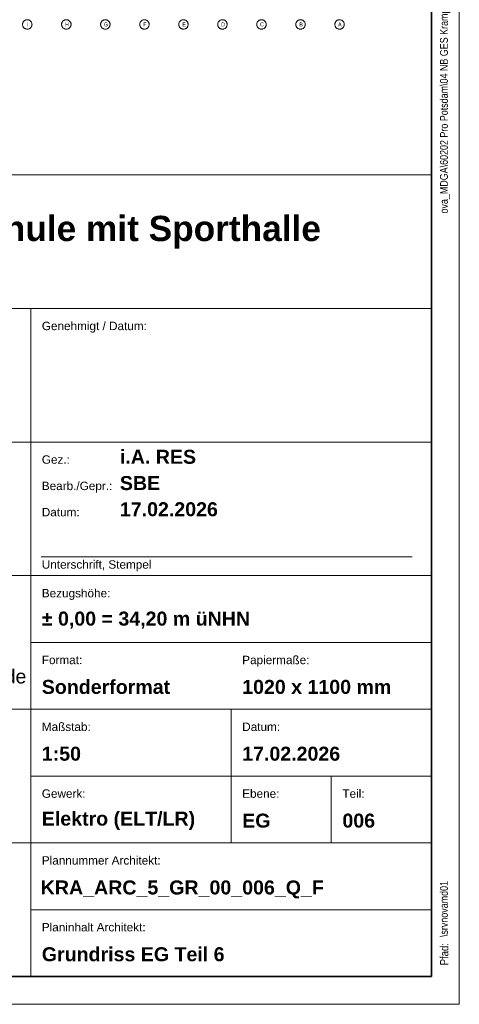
# Model space of a CAD drawing. Extents: x -720 to 300, y 62 to 1162.
# Tile 31 of 256: x 221 to 300, y 62 to 239. Entities that reach past the tile are written whole.
import ezdxf
from ezdxf.lldxf.tags import DXFTag

# ---------------------------------------------------------------- set-up
doc = ezdxf.new("R2010")
doc.units = 0
for name, color, linetype, lineweight in [('iwb_Plankopf Linie', 7, 'Continuous', 13), ('iwb_Plankopf Rahmen', 7, 'Continuous', 35), ('iwb_Plankopf Text', 7, 'Continuous', 18), ('PK_LP_Achsen', 7, 'STRICHPUNKT2', 5)]:
    doc.layers.add(name, color=color, linetype=linetype, lineweight=lineweight)
doc.layers.add('PK_LP_T06', color=7, linetype='Continuous', lineweight=9, true_color=0xb2b200)
doc.styles.add('Arial Narrow', font='ARIALN.TTF')
doc.styles.add('Plankopf', font='arial.ttf')
doc.styles.get("Standard").update_dxf_attribs({"font": 'ARIALN.TTF'})
tags = doc.linetypes.add('Punkte_Nova', pattern=[4.8, 0.4, 0.2, -4, 0.2]).pattern_tags.tags
tags[10:11] = [DXFTag(74, 4), DXFTag(75, 0), DXFTag(340, '0'), DXFTag(46, 0.0), DXFTag(50, 0.0), DXFTag(44, 0.0), DXFTag(45, 0.0)]
tags[8:9] = [DXFTag(74, 4), DXFTag(75, 0), DXFTag(340, '0'), DXFTag(46, 0.0), DXFTag(50, 0.0), DXFTag(44, 0.0), DXFTag(45, 0.0)]
tags[6:7] = [DXFTag(74, 4), DXFTag(75, 0), DXFTag(340, '0'), DXFTag(46, 0.0), DXFTag(50, 0.0), DXFTag(44, 0.0), DXFTag(45, 0.0)]
tags[4:5] = [DXFTag(74, 4), DXFTag(75, 0), DXFTag(340, '0'), DXFTag(46, 0.0), DXFTag(50, 0.0), DXFTag(44, 0.0), DXFTag(45, 0.0)]
tags = doc.linetypes.add('STRICHPUNKT2', pattern=[12.7, 6.35, -3.175, 0, -3.175]).pattern_tags.tags
tags[10:11] = [DXFTag(74, 4), DXFTag(75, 0), DXFTag(340, '0'), DXFTag(46, 0.0), DXFTag(50, 0.0), DXFTag(44, 0.0), DXFTag(45, 0.0)]
tags[8:9] = [DXFTag(74, 4), DXFTag(75, 0), DXFTag(340, '0'), DXFTag(46, 0.0), DXFTag(50, 0.0), DXFTag(44, 0.0), DXFTag(45, 0.0)]
tags[6:7] = [DXFTag(74, 4), DXFTag(75, 0), DXFTag(340, '0'), DXFTag(46, 0.0), DXFTag(50, 0.0), DXFTag(44, 0.0), DXFTag(45, 0.0)]
tags[4:5] = [DXFTag(74, 4), DXFTag(75, 0), DXFTag(340, '0'), DXFTag(46, 0.0), DXFTag(50, 0.0), DXFTag(44, 0.0), DXFTag(45, 0.0)]

# ---------------------------------------------------------------- blocks, each defined once
blk = doc.blocks.new('Blockreferenz-A06G93U78I')
at = {"layer": 'PK_LP_Achsen', "linetype": 'ByBlock', "ltscale": 0.13}
for p, q in [((221.93, 238.69), (221.95, 238.77)), ((221.95, 238.77), (221.99, 238.84)), ((221.99, 238.84), (222.03, 238.91)), ((222.03, 238.91), (222.08, 238.98)), ((222.08, 238.98), (222.14, 239.04)), ((222.14, 239.04), (222.2, 239.1)), ((222.2, 239.1), (222.27, 239.15)), ((222.27, 239.15), (222.34, 239.19)), ((222.34, 239.19), (222.41, 239.23)), ((222.41, 239.23), (222.49, 239.25)), ((222.49, 239.25), (222.57, 239.27)), ((222.57, 239.27), (222.66, 239.29)), ((222.66, 239.29), (222.74, 239.29)), ((222.74, 239.29), (222.82, 239.29)), ((222.82, 239.29), (222.9, 239.27)), ((222.9, 239.27), (222.99, 239.25)), ((222.99, 239.25), (223.06, 239.23)), ((223.06, 239.23), (223.14, 239.19)), ((223.14, 239.19), (223.21, 239.15)), ((223.21, 239.15), (223.28, 239.1)), ((223.28, 239.1), (223.34, 239.04)), ((223.34, 239.04), (223.4, 238.98)), ((223.4, 238.98), (223.45, 238.91)), ((223.45, 238.91), (223.49, 238.84)), ((223.49, 238.84), (223.52, 238.77)), ((223.52, 238.77), (223.55, 238.69)), ((228.94, 238.69), (228.97, 238.77)), ((228.97, 238.77), (229, 238.84)), ((229, 238.84), (229.04, 238.91)), ((229.04, 238.91), (229.09, 238.98)), ((229.09, 238.98), (229.15, 239.04)), ((229.15, 239.04), (229.21, 239.1)), ((229.21, 239.1), (229.28, 239.15)), ((229.28, 239.15), (229.35, 239.19)), ((229.35, 239.19), (229.43, 239.23)), ((229.43, 239.23), (229.5, 239.25)), ((229.5, 239.25), (229.59, 239.27)), ((229.59, 239.27), (229.67, 239.29)), ((229.67, 239.29), (229.75, 239.29)), ((229.75, 239.29), (229.83, 239.29)), ((229.83, 239.29), (229.92, 239.27)), ((229.92, 239.27), (230, 239.25)), ((230, 239.25), (230.08, 239.23)), ((230.08, 239.23), (230.15, 239.19)), ((230.15, 239.19), (230.22, 239.15)), ((230.22, 239.15), (230.29, 239.1)), ((230.29, 239.1), (230.35, 239.04)), ((230.35, 239.04), (230.41, 238.98)), ((230.41, 238.98), (230.46, 238.91)), ((230.46, 238.91), (230.5, 238.84)), ((230.5, 238.84), (230.54, 238.77)), ((230.54, 238.77), (230.56, 238.69)), ((235.95, 238.69), (235.98, 238.77)), ((235.98, 238.77), (236.01, 238.84)), ((236.01, 238.84), (236.06, 238.91)), ((236.06, 238.91), (236.11, 238.98)), ((236.11, 238.98), (236.16, 239.04)), ((236.16, 239.04), (236.22, 239.1)), ((236.22, 239.1), (236.29, 239.15)), ((236.29, 239.15), (236.36, 239.19)), ((236.36, 239.19), (236.44, 239.23)), ((236.44, 239.23), (236.52, 239.25)), ((236.52, 239.25), (236.6, 239.27)), ((236.6, 239.27), (236.68, 239.29)), ((236.68, 239.29), (236.76, 239.29)), ((236.76, 239.29), (236.85, 239.29)), ((236.85, 239.29), (236.93, 239.27)), ((236.93, 239.27), (237.01, 239.25)), ((237.01, 239.25), (237.09, 239.23)), ((237.09, 239.23), (237.16, 239.19)), ((237.16, 239.19), (237.24, 239.15)), ((237.24, 239.15), (237.3, 239.1)), ((237.3, 239.1), (237.36, 239.04)), ((237.36, 239.04), (237.42, 238.98)), ((237.42, 238.98), (237.47, 238.91)), ((237.47, 238.91), (237.51, 238.84)), ((237.51, 238.84), (237.55, 238.77)), ((237.55, 238.77), (237.58, 238.69)), ((242.96, 238.69), (242.99, 238.77)), ((242.99, 238.77), (243.03, 238.84)), ((243.03, 238.84), (243.07, 238.91)), ((243.07, 238.91), (243.12, 238.98)), ((243.12, 238.98), (243.17, 239.04)), ((243.17, 239.04), (243.24, 239.1)), ((243.24, 239.1), (243.3, 239.15)), ((243.3, 239.15), (243.38, 239.19)), ((243.38, 239.19), (243.45, 239.23)), ((243.45, 239.23), (243.53, 239.25)), ((243.53, 239.25), (243.61, 239.27)), ((243.61, 239.27), (243.69, 239.29)), ((243.69, 239.29), (243.78, 239.29)), ((243.78, 239.29), (243.86, 239.29)), ((243.86, 239.29), (243.94, 239.27)), ((243.94, 239.27), (244.02, 239.25)), ((244.02, 239.25), (244.1, 239.23)), ((244.1, 239.23), (244.18, 239.19)), ((244.18, 239.19), (244.25, 239.15)), ((244.25, 239.15), (244.32, 239.1)), ((244.32, 239.1), (244.38, 239.04)), ((244.38, 239.04), (244.43, 238.98)), ((244.43, 238.98), (244.48, 238.91)), ((244.48, 238.91), (244.53, 238.84)), ((244.53, 238.84), (244.56, 238.77)), ((244.56, 238.77), (244.59, 238.69)), ((249.98, 238.69), (250, 238.77)), ((250, 238.77), (250.04, 238.84)), ((250.04, 238.84), (250.08, 238.91)), ((250.08, 238.91), (250.13, 238.98)), ((250.13, 238.98), (250.19, 239.04)), ((250.19, 239.04), (250.25, 239.1)), ((250.25, 239.1), (250.32, 239.15)), ((250.32, 239.15), (250.39, 239.19)), ((250.39, 239.19), (250.46, 239.23)), ((250.46, 239.23), (250.54, 239.25)), ((250.54, 239.25), (250.62, 239.27)), ((250.62, 239.27), (250.71, 239.29)), ((250.71, 239.29), (250.79, 239.29)), ((250.79, 239.29), (250.87, 239.29)), ((250.87, 239.29), (250.95, 239.27)), ((250.95, 239.27), (251.04, 239.25)), ((251.04, 239.25), (251.11, 239.23)), ((251.11, 239.23), (251.19, 239.19)), ((251.19, 239.19), (251.26, 239.15)), ((251.26, 239.15), (251.33, 239.1)), ((251.33, 239.1), (251.39, 239.04)), ((251.39, 239.04), (251.45, 238.98)), ((251.45, 238.98), (251.5, 238.91)), ((251.5, 238.91), (251.54, 238.84)), ((251.54, 238.84), (251.57, 238.77)), ((251.57, 238.77), (251.6, 238.69)), ((256.99, 238.69), (257.02, 238.77)), ((257.02, 238.77), (257.05, 238.84)), ((257.05, 238.84), (257.09, 238.91)), ((257.09, 238.91), (257.14, 238.98)), ((257.14, 238.98), (257.2, 239.04)), ((257.2, 239.04), (257.26, 239.1)), ((257.26, 239.1), (257.33, 239.15)), ((257.33, 239.15), (257.4, 239.19)), ((257.4, 239.19), (257.48, 239.23)), ((257.48, 239.23), (257.55, 239.25)), ((257.55, 239.25), (257.64, 239.27)), ((257.64, 239.27), (257.72, 239.29)), ((257.72, 239.29), (257.8, 239.29)), ((257.8, 239.29), (257.88, 239.29)), ((257.88, 239.29), (257.97, 239.27)), ((257.97, 239.27), (258.05, 239.25)), ((258.05, 239.25), (258.13, 239.23)), ((258.13, 239.23), (258.2, 239.19)), ((258.2, 239.19), (258.27, 239.15)), ((258.27, 239.15), (258.34, 239.1)), ((258.34, 239.1), (258.4, 239.04)), ((258.4, 239.04), (258.46, 238.98)), ((258.46, 238.98), (258.51, 238.91)), ((258.51, 238.91), (258.55, 238.84)), ((258.55, 238.84), (258.59, 238.77)), ((258.59, 238.77), (258.61, 238.69)), ((264, 238.69), (264.03, 238.77)), ((264.03, 238.77), (264.06, 238.84)), ((264.06, 238.84), (264.11, 238.91)), ((264.11, 238.91), (264.16, 238.98)), ((264.16, 238.98), (264.21, 239.04)), ((264.21, 239.04), (264.27, 239.1)), ((264.27, 239.1), (264.34, 239.15)), ((264.34, 239.15), (264.41, 239.19)), ((264.41, 239.19), (264.49, 239.23)), ((264.49, 239.23), (264.57, 239.25)), ((264.57, 239.25), (264.65, 239.27)), ((264.65, 239.27), (264.73, 239.29)), ((264.73, 239.29), (264.81, 239.29)), ((264.81, 239.29), (264.9, 239.29)), ((264.9, 239.29), (264.98, 239.27)), ((264.98, 239.27), (265.06, 239.25)), ((265.06, 239.25), (265.14, 239.23)), ((265.14, 239.23), (265.21, 239.19)), ((265.21, 239.19), (265.29, 239.15)), ((265.29, 239.15), (265.35, 239.1)), ((265.35, 239.1), (265.41, 239.04)), ((265.41, 239.04), (265.47, 238.98)), ((265.47, 238.98), (265.52, 238.91)), ((265.52, 238.91), (265.56, 238.84)), ((265.56, 238.84), (265.6, 238.77)), ((265.6, 238.77), (265.63, 238.69)), ((271.01, 238.69), (271.04, 238.77)), ((271.04, 238.77), (271.08, 238.84)), ((271.08, 238.84), (271.12, 238.91)), ((271.12, 238.91), (271.17, 238.98)), ((271.17, 238.98), (271.22, 239.04)), ((271.22, 239.04), (271.29, 239.1)), ((271.29, 239.1), (271.35, 239.15)), ((271.35, 239.15), (271.43, 239.19)), ((271.43, 239.19), (271.5, 239.23)), ((271.5, 239.23), (271.58, 239.25)), ((271.58, 239.25), (271.66, 239.27)), ((271.66, 239.27), (271.74, 239.29)), ((271.74, 239.29), (271.83, 239.29)), ((271.83, 239.29), (271.91, 239.29)), ((271.91, 239.29), (271.99, 239.27)), ((271.99, 239.27), (272.07, 239.25)), ((272.07, 239.25), (272.15, 239.23)), ((272.15, 239.23), (272.23, 239.19)), ((272.23, 239.19), (272.3, 239.15)), ((272.3, 239.15), (272.37, 239.1)), ((272.37, 239.1), (272.43, 239.04)), ((272.43, 239.04), (272.48, 238.98)), ((272.48, 238.98), (272.53, 238.91)), ((272.53, 238.91), (272.58, 238.84)), ((272.58, 238.84), (272.61, 238.77)), ((272.61, 238.77), (272.64, 238.69)), ((278.03, 238.69), (278.05, 238.77)), ((278.05, 238.77), (278.09, 238.84)), ((278.09, 238.84), (278.13, 238.91)), ((278.13, 238.91), (278.18, 238.98)), ((278.18, 238.98), (278.24, 239.04)), ((278.24, 239.04), (278.3, 239.1)), ((278.3, 239.1), (278.37, 239.15)), ((278.37, 239.15), (278.44, 239.19)), ((278.44, 239.19), (278.51, 239.23)), ((278.51, 239.23), (278.59, 239.25)), ((278.59, 239.25), (278.67, 239.27)), ((278.67, 239.27), (278.76, 239.29)), ((278.76, 239.29), (278.84, 239.29)), ((278.84, 239.29), (278.92, 239.29)), ((278.92, 239.29), (279, 239.27)), ((279, 239.27), (279.09, 239.25)), ((279.09, 239.25), (279.16, 239.23)), ((279.16, 239.23), (279.24, 239.19)), ((279.24, 239.19), (279.31, 239.15)), ((279.31, 239.15), (279.38, 239.1)), ((279.38, 239.1), (279.44, 239.04)), ((279.44, 239.04), (279.5, 238.98)), ((279.5, 238.98), (279.55, 238.91)), ((279.55, 238.91), (279.59, 238.84)), ((279.59, 238.84), (279.62, 238.77)), ((279.62, 238.77), (279.65, 238.69)), ((221.89, 238.52), (221.9, 238.61)), ((221.89, 238.44), (221.89, 238.52)), ((221.89, 238.36), (221.89, 238.44)), ((221.9, 238.28), (221.89, 238.36)), ((221.9, 238.61), (221.93, 238.69)), ((221.93, 238.19), (221.9, 238.28)), ((221.95, 238.12), (221.93, 238.19)), ((221.99, 238.04), (221.95, 238.12)), ((222.03, 237.97), (221.99, 238.04)), ((222.08, 237.9), (222.03, 237.97)), ((222.14, 237.84), (222.08, 237.9)), ((222.2, 237.78), (222.14, 237.84)), ((222.27, 237.73), (222.2, 237.78)), ((222.34, 237.69), (222.27, 237.73)), ((222.41, 237.66), (222.34, 237.69)), ((222.49, 237.63), (222.41, 237.66)), ((222.57, 237.61), (222.49, 237.63)), ((222.66, 237.6), (222.57, 237.61)), ((222.74, 237.59), (222.66, 237.6)), ((222.82, 237.6), (222.74, 237.59)), ((222.9, 237.61), (222.82, 237.6)), ((222.99, 237.63), (222.9, 237.61)), ((223.06, 237.66), (222.99, 237.63)), ((223.14, 237.69), (223.06, 237.66)), ((223.21, 237.73), (223.14, 237.69)), ((223.28, 237.78), (223.21, 237.73)), ((223.34, 237.84), (223.28, 237.78)), ((223.4, 237.9), (223.34, 237.84)), ((223.45, 237.97), (223.4, 237.9)), ((223.49, 238.04), (223.45, 237.97)), ((223.52, 238.12), (223.49, 238.04)), ((223.55, 238.19), (223.52, 238.12)), ((223.55, 238.69), (223.57, 238.61)), ((223.57, 238.28), (223.55, 238.19)), ((223.57, 238.61), (223.58, 238.52)), ((223.58, 238.36), (223.57, 238.28)), ((223.58, 238.52), (223.59, 238.44)), ((223.59, 238.44), (223.58, 238.36)), ((228.9, 238.44), (228.91, 238.52)), ((228.91, 238.36), (228.9, 238.44)), ((228.91, 238.52), (228.92, 238.61)), ((228.92, 238.28), (228.91, 238.36)), ((228.92, 238.61), (228.94, 238.69)), ((228.94, 238.19), (228.92, 238.28)), ((228.97, 238.12), (228.94, 238.19)), ((229, 238.04), (228.97, 238.12)), ((229.04, 237.97), (229, 238.04)), ((229.09, 237.9), (229.04, 237.97)), ((229.15, 237.84), (229.09, 237.9)), ((229.21, 237.78), (229.15, 237.84)), ((229.28, 237.73), (229.21, 237.78)), ((229.35, 237.69), (229.28, 237.73)), ((229.43, 237.66), (229.35, 237.69)), ((229.5, 237.63), (229.43, 237.66)), ((229.59, 237.61), (229.5, 237.63)), ((229.67, 237.6), (229.59, 237.61)), ((229.75, 237.59), (229.67, 237.6)), ((229.83, 237.6), (229.75, 237.59)), ((229.92, 237.61), (229.83, 237.6)), ((230, 237.63), (229.92, 237.61)), ((230.08, 237.66), (230, 237.63)), ((230.15, 237.69), (230.08, 237.66)), ((230.22, 237.73), (230.15, 237.69)), ((230.29, 237.78), (230.22, 237.73)), ((230.35, 237.84), (230.29, 237.78)), ((230.41, 237.9), (230.35, 237.84)), ((230.46, 237.97), (230.41, 237.9)), ((230.5, 238.04), (230.46, 237.97)), ((230.54, 238.12), (230.5, 238.04)), ((230.56, 238.19), (230.54, 238.12)), ((230.56, 238.69), (230.58, 238.61)), ((230.58, 238.28), (230.56, 238.19)), ((230.58, 238.61), (230.6, 238.52)), ((230.6, 238.36), (230.58, 238.28)), ((230.6, 238.52), (230.6, 238.44)), ((230.6, 238.44), (230.6, 238.36)), ((235.91, 238.44), (235.92, 238.52)), ((235.92, 238.36), (235.91, 238.44)), ((235.92, 238.52), (235.93, 238.61)), ((235.93, 238.28), (235.92, 238.36)), ((235.93, 238.61), (235.95, 238.69)), ((235.95, 238.19), (235.93, 238.28)), ((235.98, 238.12), (235.95, 238.19)), ((236.01, 238.04), (235.98, 238.12)), ((236.06, 237.97), (236.01, 238.04)), ((236.11, 237.9), (236.06, 237.97)), ((236.16, 237.84), (236.11, 237.9)), ((236.22, 237.78), (236.16, 237.84)), ((236.29, 237.73), (236.22, 237.78)), ((236.36, 237.69), (236.29, 237.73)), ((236.44, 237.66), (236.36, 237.69)), ((236.52, 237.63), (236.44, 237.66)), ((236.6, 237.61), (236.52, 237.63)), ((236.68, 237.6), (236.6, 237.61)), ((236.76, 237.59), (236.68, 237.6)), ((236.85, 237.6), (236.76, 237.59)), ((236.93, 237.61), (236.85, 237.6)), ((237.01, 237.63), (236.93, 237.61)), ((237.09, 237.66), (237.01, 237.63)), ((237.16, 237.69), (237.09, 237.66)), ((237.24, 237.73), (237.16, 237.69)), ((237.3, 237.78), (237.24, 237.73)), ((237.36, 237.84), (237.3, 237.78)), ((237.42, 237.9), (237.36, 237.84)), ((237.47, 237.97), (237.42, 237.9)), ((237.51, 238.04), (237.47, 237.97)), ((237.55, 238.12), (237.51, 238.04)), ((237.58, 238.19), (237.55, 238.12)), ((237.58, 238.69), (237.6, 238.61)), ((237.6, 238.28), (237.58, 238.19)), ((237.6, 238.61), (237.61, 238.52)), ((237.61, 238.36), (237.6, 238.28)), ((237.61, 238.52), (237.61, 238.44)), ((237.61, 238.44), (237.61, 238.36)), ((242.93, 238.52), (242.94, 238.61)), ((242.93, 238.44), (242.93, 238.52)), ((242.93, 238.36), (242.93, 238.44)), ((242.94, 238.28), (242.93, 238.36)), ((242.94, 238.61), (242.96, 238.69)), ((242.96, 238.19), (242.94, 238.28)), ((242.99, 238.12), (242.96, 238.19)), ((243.03, 238.04), (242.99, 238.12)), ((243.07, 237.97), (243.03, 238.04)), ((243.12, 237.9), (243.07, 237.97)), ((243.17, 237.84), (243.12, 237.9)), ((243.24, 237.78), (243.17, 237.84)), ((243.3, 237.73), (243.24, 237.78)), ((243.38, 237.69), (243.3, 237.73)), ((243.45, 237.66), (243.38, 237.69)), ((243.53, 237.63), (243.45, 237.66)), ((243.61, 237.61), (243.53, 237.63)), ((243.69, 237.6), (243.61, 237.61)), ((243.78, 237.59), (243.69, 237.6)), ((243.86, 237.6), (243.78, 237.59)), ((243.94, 237.61), (243.86, 237.6)), ((244.02, 237.63), (243.94, 237.61)), ((244.1, 237.66), (244.02, 237.63)), ((244.18, 237.69), (244.1, 237.66)), ((244.25, 237.73), (244.18, 237.69)), ((244.32, 237.78), (244.25, 237.73)), ((244.38, 237.84), (244.32, 237.78)), ((244.43, 237.9), (244.38, 237.84)), ((244.48, 237.97), (244.43, 237.9)), ((244.53, 238.04), (244.48, 237.97)), ((244.56, 238.12), (244.53, 238.04)), ((244.59, 238.19), (244.56, 238.12)), ((244.59, 238.69), (244.61, 238.61)), ((244.61, 238.28), (244.59, 238.19)), ((244.61, 238.61), (244.62, 238.52)), ((244.62, 238.36), (244.61, 238.28)), ((244.62, 238.52), (244.63, 238.44)), ((244.63, 238.44), (244.62, 238.36)), ((249.94, 238.52), (249.95, 238.61)), ((249.94, 238.44), (249.94, 238.52)), ((249.94, 238.36), (249.94, 238.44)), ((249.95, 238.28), (249.94, 238.36)), ((249.95, 238.61), (249.98, 238.69)), ((249.98, 238.19), (249.95, 238.28)), ((250, 238.12), (249.98, 238.19)), ((250.04, 238.04), (250, 238.12)), ((250.08, 237.97), (250.04, 238.04)), ((250.13, 237.9), (250.08, 237.97)), ((250.19, 237.84), (250.13, 237.9)), ((250.25, 237.78), (250.19, 237.84)), ((250.32, 237.73), (250.25, 237.78)), ((250.39, 237.69), (250.32, 237.73)), ((250.46, 237.66), (250.39, 237.69)), ((250.54, 237.63), (250.46, 237.66)), ((250.62, 237.61), (250.54, 237.63)), ((250.71, 237.6), (250.62, 237.61)), ((250.79, 237.59), (250.71, 237.6)), ((250.87, 237.6), (250.79, 237.59)), ((250.95, 237.61), (250.87, 237.6)), ((251.04, 237.63), (250.95, 237.61)), ((251.11, 237.66), (251.04, 237.63)), ((251.19, 237.69), (251.11, 237.66)), ((251.26, 237.73), (251.19, 237.69)), ((251.33, 237.78), (251.26, 237.73)), ((251.39, 237.84), (251.33, 237.78)), ((251.45, 237.9), (251.39, 237.84)), ((251.5, 237.97), (251.45, 237.9)), ((251.54, 238.04), (251.5, 237.97)), ((251.57, 238.12), (251.54, 238.04)), ((251.6, 238.19), (251.57, 238.12)), ((251.6, 238.69), (251.62, 238.61)), ((251.62, 238.28), (251.6, 238.19)), ((251.62, 238.61), (251.63, 238.52)), ((251.63, 238.36), (251.62, 238.28)), ((251.63, 238.52), (251.64, 238.44)), ((251.64, 238.44), (251.63, 238.36)), ((256.95, 238.44), (256.96, 238.52)), ((256.96, 238.36), (256.95, 238.44)), ((256.96, 238.52), (256.97, 238.61)), ((256.97, 238.28), (256.96, 238.36)), ((256.97, 238.61), (256.99, 238.69)), ((256.99, 238.19), (256.97, 238.28)), ((257.02, 238.12), (256.99, 238.19)), ((257.05, 238.04), (257.02, 238.12)), ((257.09, 237.97), (257.05, 238.04)), ((257.14, 237.9), (257.09, 237.97)), ((257.2, 237.84), (257.14, 237.9)), ((257.26, 237.78), (257.2, 237.84)), ((257.33, 237.73), (257.26, 237.78)), ((257.4, 237.69), (257.33, 237.73)), ((257.48, 237.66), (257.4, 237.69)), ((257.55, 237.63), (257.48, 237.66)), ((257.64, 237.61), (257.55, 237.63)), ((257.72, 237.6), (257.64, 237.61)), ((257.8, 237.59), (257.72, 237.6)), ((257.88, 237.6), (257.8, 237.59)), ((257.97, 237.61), (257.88, 237.6)), ((258.05, 237.63), (257.97, 237.61)), ((258.13, 237.66), (258.05, 237.63)), ((258.2, 237.69), (258.13, 237.66)), ((258.27, 237.73), (258.2, 237.69)), ((258.34, 237.78), (258.27, 237.73)), ((258.4, 237.84), (258.34, 237.78)), ((258.46, 237.9), (258.4, 237.84)), ((258.51, 237.97), (258.46, 237.9)), ((258.55, 238.04), (258.51, 237.97)), ((258.59, 238.12), (258.55, 238.04)), ((258.61, 238.19), (258.59, 238.12)), ((258.61, 238.69), (258.63, 238.61)), ((258.63, 238.28), (258.61, 238.19)), ((258.63, 238.61), (258.65, 238.52)), ((258.65, 238.36), (258.63, 238.28)), ((258.65, 238.52), (258.65, 238.44)), ((258.65, 238.44), (258.65, 238.36)), ((263.96, 238.44), (263.97, 238.52)), ((263.97, 238.36), (263.96, 238.44)), ((263.97, 238.52), (263.98, 238.61)), ((263.98, 238.28), (263.97, 238.36)), ((263.98, 238.61), (264, 238.69)), ((264, 238.19), (263.98, 238.28)), ((264.03, 238.12), (264, 238.19)), ((264.06, 238.04), (264.03, 238.12)), ((264.11, 237.97), (264.06, 238.04)), ((264.16, 237.9), (264.11, 237.97)), ((264.21, 237.84), (264.16, 237.9)), ((264.27, 237.78), (264.21, 237.84)), ((264.34, 237.73), (264.27, 237.78)), ((264.41, 237.69), (264.34, 237.73)), ((264.49, 237.66), (264.41, 237.69)), ((264.57, 237.63), (264.49, 237.66)), ((264.65, 237.61), (264.57, 237.63)), ((264.73, 237.6), (264.65, 237.61)), ((264.81, 237.59), (264.73, 237.6)), ((264.9, 237.6), (264.81, 237.59)), ((264.98, 237.61), (264.9, 237.6)), ((265.06, 237.63), (264.98, 237.61)), ((265.14, 237.66), (265.06, 237.63)), ((265.21, 237.69), (265.14, 237.66)), ((265.29, 237.73), (265.21, 237.69)), ((265.35, 237.78), (265.29, 237.73)), ((265.41, 237.84), (265.35, 237.78)), ((265.47, 237.9), (265.41, 237.84)), ((265.52, 237.97), (265.47, 237.9)), ((265.56, 238.04), (265.52, 237.97)), ((265.6, 238.12), (265.56, 238.04)), ((265.63, 238.19), (265.6, 238.12)), ((265.63, 238.69), (265.65, 238.61)), ((265.65, 238.28), (265.63, 238.19)), ((265.65, 238.61), (265.66, 238.52)), ((265.66, 238.36), (265.65, 238.28)), ((265.66, 238.52), (265.66, 238.44)), ((265.66, 238.44), (265.66, 238.36)), ((270.98, 238.52), (270.99, 238.61)), ((270.98, 238.44), (270.98, 238.52)), ((270.98, 238.36), (270.98, 238.44)), ((270.99, 238.28), (270.98, 238.36)), ((270.99, 238.61), (271.01, 238.69)), ((271.01, 238.19), (270.99, 238.28)), ((271.04, 238.12), (271.01, 238.19)), ((271.08, 238.04), (271.04, 238.12)), ((271.12, 237.97), (271.08, 238.04)), ((271.17, 237.9), (271.12, 237.97)), ((271.22, 237.84), (271.17, 237.9)), ((271.29, 237.78), (271.22, 237.84)), ((271.35, 237.73), (271.29, 237.78)), ((271.43, 237.69), (271.35, 237.73)), ((271.5, 237.66), (271.43, 237.69)), ((271.58, 237.63), (271.5, 237.66)), ((271.66, 237.61), (271.58, 237.63)), ((271.74, 237.6), (271.66, 237.61)), ((271.83, 237.59), (271.74, 237.6)), ((271.91, 237.6), (271.83, 237.59)), ((271.99, 237.61), (271.91, 237.6)), ((272.07, 237.63), (271.99, 237.61)), ((272.15, 237.66), (272.07, 237.63)), ((272.23, 237.69), (272.15, 237.66)), ((272.3, 237.73), (272.23, 237.69)), ((272.37, 237.78), (272.3, 237.73)), ((272.43, 237.84), (272.37, 237.78)), ((272.48, 237.9), (272.43, 237.84)), ((272.53, 237.97), (272.48, 237.9)), ((272.58, 238.04), (272.53, 237.97)), ((272.61, 238.12), (272.58, 238.04)), ((272.64, 238.19), (272.61, 238.12)), ((272.64, 238.69), (272.66, 238.61)), ((272.66, 238.28), (272.64, 238.19)), ((272.66, 238.61), (272.67, 238.52)), ((272.67, 238.36), (272.66, 238.28)), ((272.67, 238.52), (272.68, 238.44)), ((272.68, 238.44), (272.67, 238.36)), ((277.99, 238.52), (278, 238.61)), ((277.99, 238.44), (277.99, 238.52)), ((277.99, 238.36), (277.99, 238.44)), ((278, 238.28), (277.99, 238.36)), ((278, 238.61), (278.03, 238.69)), ((278.03, 238.19), (278, 238.28)), ((278.05, 238.12), (278.03, 238.19)), ((278.09, 238.04), (278.05, 238.12)), ((278.13, 237.97), (278.09, 238.04)), ((278.18, 237.9), (278.13, 237.97)), ((278.24, 237.84), (278.18, 237.9)), ((278.3, 237.78), (278.24, 237.84)), ((278.37, 237.73), (278.3, 237.78)), ((278.44, 237.69), (278.37, 237.73)), ((278.51, 237.66), (278.44, 237.69)), ((278.59, 237.63), (278.51, 237.66)), ((278.67, 237.61), (278.59, 237.63)), ((278.76, 237.6), (278.67, 237.61)), ((278.84, 237.59), (278.76, 237.6)), ((278.92, 237.6), (278.84, 237.59)), ((279, 237.61), (278.92, 237.6)), ((279.09, 237.63), (279, 237.61)), ((279.16, 237.66), (279.09, 237.63)), ((279.24, 237.69), (279.16, 237.66)), ((279.31, 237.73), (279.24, 237.69)), ((279.38, 237.78), (279.31, 237.73)), ((279.44, 237.84), (279.38, 237.78)), ((279.5, 237.9), (279.44, 237.84)), ((279.55, 237.97), (279.5, 237.9)), ((279.59, 238.04), (279.55, 237.97)), ((279.62, 238.12), (279.59, 238.04)), ((279.65, 238.19), (279.62, 238.12)), ((279.65, 238.69), (279.67, 238.61)), ((279.67, 238.28), (279.65, 238.19)), ((279.67, 238.61), (279.68, 238.52)), ((279.68, 238.36), (279.67, 238.28)), ((279.68, 238.52), (279.69, 238.44)), ((279.69, 238.44), (279.68, 238.36))]:
    blk.add_line(p, q, dxfattribs=at)
at = {"layer": 'PK_LP_Achsen', "linetype": 'ByBlock', "ltscale": 0.13, "char_height": 0.6954, "attachment_point": 1}
for s, insert in [('{\\fArial Narrow;I}', (222.7, 238.79)), ('{\\fArial Narrow;H}', (229.53, 238.79)), ('{\\fArial Narrow;G}', (236.5, 238.79)), ('{\\fArial Narrow;F}', (243.58, 238.79)), ('{\\fArial Narrow;E}', (250.58, 238.79)), ('{\\fArial Narrow;D}', (257.57, 238.79)), ('{\\fArial Narrow;C}', (264.56, 238.79)), ('{\\fArial Narrow;B}', (271.61, 238.79)), ('{\\fArial Narrow;A}', (278.57, 238.79))]:
    blk.add_mtext(s, dxfattribs=dict(at, insert=insert))

msp = doc.modelspace()

# ---------------------------------------------------------------- linework, layer by layer
at = {"layer": 'iwb_Plankopf Linie', "ltscale": 0.13}
for p, q in [((295.35, 67.43), (295.35, 359.43)), ((115.35, 211.43), (295.35, 211.43)), ((115.35, 187.43), (295.35, 187.43)), ((223.35, 187.43), (223.35, 67.43)), ((115.35, 163.43), (295.35, 163.43)), ((115.35, 139.43), (295.35, 139.43)), ((223.35, 127.43), (295.35, 127.43)), ((115.35, 115.43), (295.35, 115.43)), ((259.35, 91.43), (259.35, 115.43)), ((223.35, 103.43), (295.35, 103.43)), ((277.35, 91.43), (277.35, 103.43)), ((115.35, 91.43), (295.35, 91.43)), ((223.35, 79.43), (295.35, 79.43)), ((115.35, 67.43), (295.35, 67.43))]:
    msp.add_line(p, q, dxfattribs=at)
at = {"layer": 'iwb_Plankopf Rahmen', "ltscale": 0.35}
for p, q in [((295.35, 359.43), (295.35, 67.43)), ((295.35, 91.43), (295.35, 79.43))]:
    msp.add_line(p, q, dxfattribs=at)
at = {"layer": 'iwb_Plankopf Rahmen', "color": 8, "lineweight": 13, "ltscale": 0.13, "true_color": 0x808080}
msp.add_lwpolyline([(300.35, 62.43), (-719.65, 62.43), (-719.65, 1162.43), (300.35, 1162.43), (300.35, 62.43)], close=True, dxfattribs=at)
at = {"layer": 'iwb_Plankopf Rahmen', "ltscale": 0.35}
msp.add_lwpolyline([(-699.65, 67.43), (-699.65, 1157.43), (295.35, 1157.43), (295.35, 67.43), (-599.65, 67.43), (-699.65, 67.43)], close=True, dxfattribs=at)
at = {"layer": 'iwb_Plankopf Text', "linetype": 'Punkte_Nova', "ltscale": 0.18}
msp.add_line((291.87, 142.79), (225.23, 142.79), dxfattribs=at)

# ---------------------------------------------------------------- block references
at = {"layer": 'PK_LP_T06', "ltscale": 0.13}
msp.add_blockref('Blockreferenz-A06G93U78I', (0, 0), dxfattribs=at)

# ---------------------------------------------------------------- texts
at = {"layer": 'iwb_Plankopf Text', "ltscale": 0.18, "insert": (296.89, 74.51), "char_height": 1.4, "attachment_point": 1, "rotation": 90, "line_spacing_factor": 1.002}
msp.add_mtext('{\\fArial Narrow;\\\\srvnovamd01\\Nova_MD\\TGA\\60202 Pro Potsdam\\04 NB GES Krampnitz\\09 NOVA\\60202-04_AP_NB GES Krampnitz\\TGA\\Elektro\\Leerrohrplanung\\E_Leerrohr_EG.n4m005KRA_ELT_5_LR_00_006_P_A}', dxfattribs=at)
at = {"layer": 'iwb_Plankopf Text', "ltscale": 0.18, "line_spacing_factor": 0.996218, "style": 'Plankopf'}
for s, insert, char_height, width, attachment_point in [('\\fArial|b1|i0|c0|p34;Entwicklung einer Gesamtschule mit Sporthalle', (132.35, 204.06), 4.531, 161.2025, 1), ('\\fArial|b1|i0|c0|p34;i.A. RES', (239.38, 160.76), 2.5172, 67.9984, 4), ('\\fArial|b1|i0|c0|p34;SBE', (239.38, 156.04), 2.5172, 67.9984, 4), ('\\fArial|b1|i0|c0|p34;17.02.2026', (239.38, 151.34), 2.5172, 67.9984, 4), ('\\fArial|b1|i0|c0|p34;± 0,00 = 34,20 m üNHN', (225.35, 131.43), 2.5172, 67.9984, 4), ('\\fArial|b1|i0|c0|p34;Sonderformat', (225.35, 119.43), 2.5172, 31.9966, 4), ('\\fArial|b1|i0|c0|p34;1020 x 1100 mm', (261.35, 119.43), 2.5172, 31.9966, 4), ('\\fArial|b1|i0|c0|p34;1:50', (225.35, 107.43), 2.5172, 67.9984, 4), ('\\fArial|b1|i0|c0|p34;17.02.2026', (261.35, 107.43), 2.5172, 67.9984, 4), ('\\fArial|b1|i0|c0|p34;Elektro (ELT/LR)', (225.35, 95.41), 2.5172, 67.9984, 4), ('\\fArial|b1|i0|c0|p34;EG', (261.35, 95.41), 2.5172, 7.9992, 4), ('\\fArial|b1|i0|c0|p34;006', (279.35, 95.41), 2.5172, 7.9992, 4), ('\\fArial|b1|i0|c0|p34;Grundriss EG Teil 6', (225.35, 71.41), 2.5172, 67.9984, 4)]:
    msp.add_mtext(s, dxfattribs=dict(at, insert=insert, char_height=char_height, width=width, attachment_point=attachment_point))
at = {"layer": 'iwb_Plankopf Text', "ltscale": 0.18, "attachment_point": 1, "line_spacing_factor": 0.970891, "style": 'Plankopf'}
for s, insert, char_height in [('Genehmigt / Datum:', (225.35, 185.04), 1.5105), ('Gez.:', (225.35, 161.04), 1.51), ('Bearb./Gepr.:', (225.35, 156.31), 1.5105), ('Datum:', (225.35, 151.59), 1.51), ('Unterschrift, Stempel', (225.35, 142.19), 1.5105), ('Bezugshöhe:', (225.35, 137.04), 1.5105), ('T   0 35 18 32 96 33\\PE   krampnitz@jaeger-ingenieure.de', (166.24, 126.66), 2.5172), ('Format:', (225.35, 125.04), 1.51), ('Papiermaße:', (261.35, 125.04), 1.5105), ('Maßstab:', (225.35, 113.04), 1.51), ('Datum:', (261.35, 113.04), 1.51), ('Gewerk:', (225.35, 101.04), 1.51), ('Ebene:', (261.35, 101.04), 1.51), ('Teil:', (279.35, 101.04), 1.51), ('Plannummer Architekt:', (225.35, 89.04), 1.5105), ('Planinhalt Architekt:', (225.35, 77.04), 1.5105)]:
    msp.add_mtext(s, dxfattribs=dict(at, insert=insert, char_height=char_height))
at = {"layer": 'iwb_Plankopf Text', "ltscale": 0.18, "insert": (225.15, 84.68), "char_height": 2.52, "attachment_point": 1, "line_spacing_factor": 1.002}
msp.add_mtext('{\\fArial|b1|i0;KRA_ARC_5_GR_00_006_Q_F}', dxfattribs=at)
at = {"layer": 'iwb_Plankopf Text', "ltscale": 0.18, "insert": (296.89, 69.43), "char_height": 1.5, "attachment_point": 1, "rotation": 90, "style": 'Arial Narrow'}
msp.add_mtext('\\A1;{Pfad:}', dxfattribs=at)

doc.saveas('drawing.dxf')
